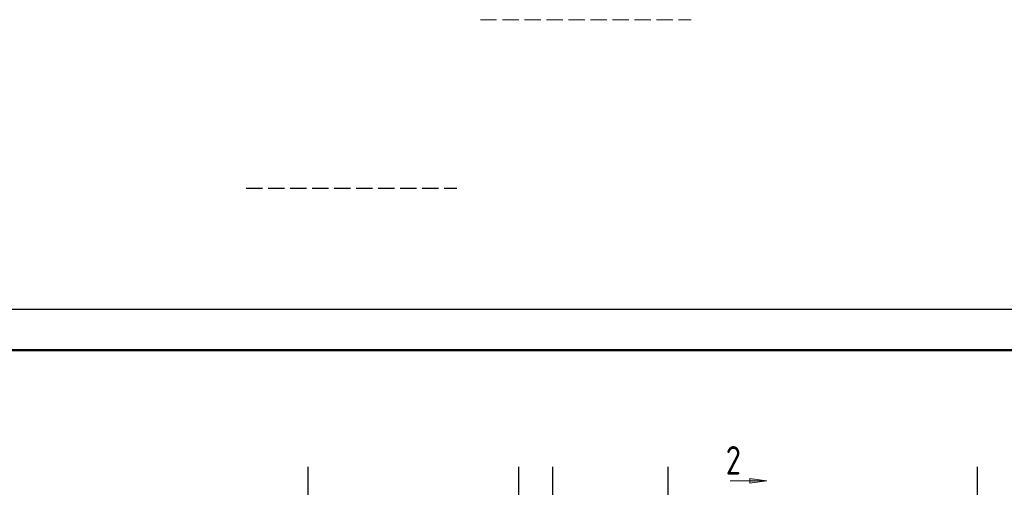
# Model space of a CAD drawing. Header units: millimetres. Extents: x 0 to 50400, y 0 to 39903.
# Tile 16 of 17: x 25976 to 40465, y 33024 to 39903. Entities that reach past the tile are written whole.
import ezdxf

# ---------------------------------------------------------------- set-up
doc = ezdxf.new("R2010")
doc.units = ezdxf.units.MM
doc.linetypes.add('______2', pattern=[324, 240, -84])
doc.linetypes.add('______5', pattern=[1320, 960, -120, 120, -120])
doc.layers.add('Standard', color=7, linetype='Continuous', lineweight=25)
doc.layers.add('Общий01', color=7, linetype='Continuous', lineweight=13)
doc.layers.add('Оси', color=7, linetype='______5', true_color=0x656565)
doc.styles.add('ISOCPEUR', font='txt')

msp = doc.modelspace()

# ---------------------------------------------------------------- hatches: boundary and pattern name
at = {"layer": 'Общий01', "linetype": 'Continuous', "lineweight": 13, "transparency": 33554687}
msp.add_hatch(color=7, dxfattribs=at).paths.add_polyline_path([(36719, 33154), (36971, 33118), (36719, 33082)], flags=16)

# ---------------------------------------------------------------- linework, layer by layer
at = {"layer": 'Standard', "color": 251, "linetype": '______2', "lineweight": 18, "true_color": 0x656565, "transparency": 33554687}
msp.add_line((32755, 39903), (35855, 39903), dxfattribs=at)
at = {"layer": 'Standard', "color": 251, "linetype": '______2', "lineweight": -3, "true_color": 0x656565, "transparency": 33554687}
msp.add_line((29307, 37425), (32407, 37425), dxfattribs=at)
at = {"layer": 'Standard', "color": 7, "linetype": 'Continuous', "lineweight": 25, "transparency": 33554687}
msp.add_lwpolyline([(0, 0), (50400, 0), (50400, 35640), (0, 35640), (0, 0)], close=True, dxfattribs=at)
at = {"layer": 'Standard', "color": 7, "linetype": 'Continuous', "lineweight": 50, "transparency": 33554687}
msp.add_lwpolyline([(2400, 35040), (49800, 35040), (49800, 600), (2400, 600), (2400, 35040)], close=True, dxfattribs=at)
at = {"layer": 'Общий01', "color": 7, "linetype": 'Continuous', "lineweight": 13, "transparency": 33554687}
for p, q in [((36971, 33118), (36431, 33118)), ((36719, 33118), (36701, 33118)), ((36719, 33082), (36719, 33154)), ((36719, 33154), (36971, 33118)), ((36971, 33118), (36719, 33082)), ((36971, 33118), (36971, 33118)), ((36971, 33118), (36971, 33118)), ((36971, 33118), (36971, 33118))]:
    msp.add_line(p, q, dxfattribs=at)
at = {"layer": 'Оси', "color": 8, "linetype": '______5', "lineweight": -3, "transparency": 33554687}
for p, q in [((30215, 33324), (30215, 8909)), ((33315, 33324), (33315, 8909)), ((33815, 33324), (33815, 8909)), ((35515, 33324), (35515, 8909)), ((40065, 33324), (40065, 8909))]:
    msp.add_line(p, q, dxfattribs=at)

# ---------------------------------------------------------------- texts
at = {"layer": 'Общий01', "color": 7, "linetype": 'Continuous', "lineweight": 35, "transparency": 33554687, "insert": (36366, 33210), "char_height": 420, "width": 456.96, "attachment_point": 7, "style": 'ISOCPEUR'}
msp.add_mtext('\\W0.78;2', dxfattribs=at)

doc.saveas('drawing.dxf')
